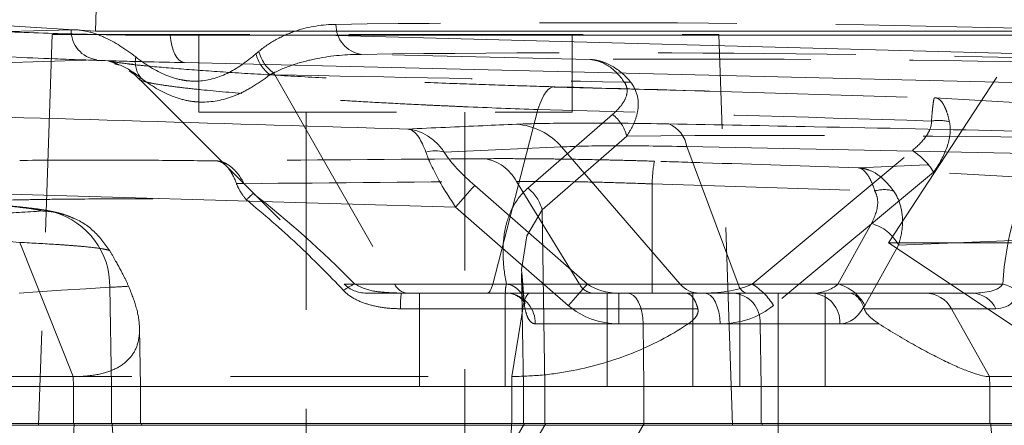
# Model space of a CAD drawing. Header units: millimetres. Extents: x 127 to 4201, y 49 to 2729.
# Tile 68 of 102: x 1306 to 1369, y 2030 to 2056. Entities that reach past the tile are written whole.
import ezdxf

# ---------------------------------------------------------------- set-up
doc = ezdxf.new("R2010")
doc.units = ezdxf.units.MM
doc.header["$LTSCALE"] = 10
doc.linetypes.add('HIDDEN', pattern=[1.905, 1.27, -0.635])

msp = doc.modelspace()

# ---------------------------------------------------------------- linework, layer by layer
at = {"color": 7, "linetype": 'HIDDEN', "lineweight": 0}
for p, q in [((1361.914, 2041.852), (1403.001, 2104.812)), ((1308.163, 2055.24), (1307.286, 2030.135)), ((1308.163, 2055.24), (1329.585, 2055.24)), ((1317.585, 2055.24), (1317.585, 2050.24)), ((1329.585, 2055.24), (1351.007, 2055.24)), ((1341.585, 2050.24), (1341.585, 2055.24)), ((1351.883, 2030.135), (1351.007, 2055.24)), ((1322.457, 2052.64), (1330.162, 2039.207)), ((1313.822, 2052.312), (1326.927, 2039.207)), ((1350.347, 2051.583), (1340.422, 2051.856)), ((1350.403, 2051.592), (1364.871, 2051.161)), ((1317.585, 2050.24), (1341.585, 2050.24)), ((1324.485, 2050.24), (1324.485, 2021.03)), ((1334.685, 2021.03), (1334.685, 2050.24)), ((1339.377, 2050.415), (1336.476, 2039.207)), ((1344.162, 2050.089), (1338.722, 2045.356)), ((1339.643, 2043.977), (1345.082, 2048.71)), ((1353.146, 2039.207), (1363.436, 2047.776)), ((1364.802, 2046.396), (1354.512, 2037.828)), ((1337.988, 2045.797), (1342.045, 2039.207)), ((1346.715, 2045.636), (1346.715, 2039.207)), ((1346.715, 2045.636), (1361.025, 2045.181)), ((1339.643, 2043.977), (1339.815, 2032.621)), ((1360.814, 2043.084), (1358.654, 2039.207)), ((1306.072, 2041.881), (1309.514, 2033.262)), ((1360.386, 2037.828), (1362.546, 2041.704)), ((1361.914, 2041.852), (1401.914, 2041.852)), ((1361.914, 2041.852), (1392.919, 2021.182)), ((1338.32, 2039.902), (1338.448, 2032.621)), ((1338.356, 2039.713), (1338.34, 2039.902)), ((1338.507, 2037.828), (1338.356, 2039.713)), ((1311.865, 2038.999), (1311.961, 2032.621)), ((1336.476, 2039.207), (1326.93, 2039.207)), ((1342.045, 2039.207), (1327.604, 2039.207)), ((1337.345, 2039.207), (1330.162, 2039.207)), ((1336.476, 2039.207), (1353.146, 2039.207)), ((1346.715, 2039.207), (1342.045, 2039.207)), ((1346.715, 2039.207), (1346.715, 2038.621)), ((1358.654, 2039.207), (1346.715, 2039.207)), ((1328.341, 2038.621), (1330.973, 2038.621)), ((1330.973, 2038.621), (1337.338, 2038.621)), ((1331.763, 2038.621), (1331.763, 2032.621)), ((1337.263, 2032.621), (1337.263, 2038.621)), ((1337.338, 2038.621), (1337.395, 2038.62)), ((1343.82, 2038.621), (1343.82, 2032.621)), ((1349.32, 2032.621), (1349.32, 2038.621)), ((1352.342, 2038.621), (1352.342, 2032.621)), ((1357.842, 2032.621), (1357.842, 2038.621)), ((1330.543, 2037.621), (1338.395, 2037.621)), ((1338.395, 2037.621), (1337.691, 2033.262)), ((1338.395, 2037.621), (1349.65, 2037.621)), ((1313.837, 2032.621), (1313.771, 2036.367)), ((1346.135, 2036.656), (1346.17, 2032.621)), ((1351.076, 2036.656), (1346.135, 2036.656)), ((1349.037, 2036.656), (1353.663, 2036.656)), ((1353.663, 2036.656), (1358.777, 2036.656)), ((1353.663, 2036.656), (1353.724, 2032.621)), ((1300.574, 2033.262), (1337.691, 2033.262)), ((1309.514, 2033.262), (1309.522, 2032.621)), ((1337.691, 2033.262), (1337.688, 2032.621)), ((1331.763, 2032.621), (1300.585, 2032.621)), ((1309.522, 2032.621), (1309.522, 2030.24)), ((1311.961, 2032.621), (1311.961, 2030.24)), ((1313.837, 2030.24), (1313.837, 2032.621)), ((1334.513, 2032.621), (1331.763, 2032.621)), ((1337.263, 2032.621), (1334.513, 2032.621)), ((1337.688, 2032.621), (1337.263, 2032.621)), ((1338.22, 2032.621), (1337.688, 2032.621)), ((1337.688, 2032.621), (1337.688, 2030.24)), ((1338.446, 2032.621), (1338.446, 2030.24)), ((1339.815, 2032.621), (1339.815, 2030.24)), ((1352.342, 2032.621), (1339.815, 2032.621)), ((1346.17, 2032.621), (1346.17, 2030.24)), ((1346.17, 2032.621), (1352.342, 2032.621)), ((1354.809, 2032.621), (1352.342, 2032.621)), ((1353.724, 2032.621), (1353.724, 2030.24)), ((1312.025, 2030.135), (1281.9, 2030.135)), ((1337.668, 2030.135), (1300.672, 2030.135)), ((1338.516, 2030.24), (1304.953, 1973.355)), ((1306.599, 1973.842), (1339.875, 2030.24)), ((1351.839, 2030.135), (1307.33, 2030.135)), ((1309.573, 2030.135), (1309.57, 2030.24)), ((1309.573, 2030.135), (1313.906, 2030.135)), ((1312.025, 2030.135), (1312.021, 2030.24)), ((1313.91, 2030.135), (1313.906, 2030.24)), ((1346.205, 2030.24), (1323.53, 1991.809)), ((1337.668, 2030.135), (1337.669, 2030.24)), ((1353.788, 2030.135), (1337.668, 2030.135)), ((1353.788, 2030.135), (1353.785, 2030.24)), ((1387.891, 2030.135), (1353.788, 2030.135))]:
    msp.add_line(p, q, dxfattribs=at)
at = {"color": 7, "linetype": 'Continuous', "lineweight": 15}
for p, q in [((1311.1, 2060.897), (1310.937, 2055.434)), ((1292.99, 2056.587), (1310.937, 2055.434)), ((1452.293, 2055.434), (1310.937, 2055.434)), ((1325.571, 2055.179), (1375.149, 2055.179)), ((1340.898, 2048.011), (1348.523, 2039.207)), ((1348.945, 2048.031), (1352.251, 2039.207)), ((1371.604, 2047.564), (1348.945, 2048.031)), ((1335.313, 2045.532), (1342.553, 2039.207)), ((1341.328, 2037.828), (1334.088, 2044.153)), ((1342.553, 2039.207), (1348.523, 2039.207)), ((1348.523, 2039.207), (1352.251, 2039.207)), ((1352.251, 2039.207), (1369.242, 2039.207)), ((1344.583, 2038.621), (1354.809, 2038.621)), ((1344.583, 2038.621), (1344.583, 2036.656)), ((1354.809, 2038.621), (1354.809, 2036.656)), ((1354.809, 2038.621), (1359.363, 2038.621)), ((1359.363, 2038.621), (1364.269, 2038.621)), ((1364.269, 2038.621), (1367.277, 2038.621)), ((1365.951, 2037.621), (1360.344, 2037.621)), ((1365.951, 2037.621), (1368.396, 2033.262)), ((1368.802, 2037.621), (1365.951, 2037.621)), ((1354.809, 2036.656), (1344.583, 2036.656)), ((1354.809, 2036.656), (1354.809, 2032.621)), ((1361.291, 2036.656), (1354.809, 2036.656)), ((1368.396, 2033.262), (1368.407, 2032.621)), ((1374.383, 2033.262), (1368.396, 2033.262)), ((1354.809, 2032.621), (1354.809, 2030.24)), ((1354.809, 2032.621), (1368.407, 2032.621)), ((1368.407, 2032.621), (1368.407, 2030.24)), ((1368.407, 2032.621), (1374.361, 2032.621)), ((1354.809, 2030.24), (1302.986, 2030.24)), ((1354.809, 2030.135), (1354.809, 2030.24)), ((1368.475, 2030.24), (1354.809, 2030.24)), ((1354.809, 2030.135), (1354.809, 2027.24)), ((1354.809, 2030.135), (1368.478, 2030.135)), ((1368.478, 2030.135), (1368.475, 2030.24)), ((1374.278, 2030.24), (1368.475, 2030.24))]:
    msp.add_line(p, q, dxfattribs=at)
at = {"color": 8, "linetype": 'Continuous', "lineweight": 15}
for p, q in [((1325.571, 2055.179), (1375.104, 2053.884)), ((1375.039, 2052.021), (1316.664, 2053.427)), ((1334.088, 2044.153), (1295.719, 2045.248)), ((1301.829, 2032.621), (1354.809, 2032.621)), ((1303.037, 2030.135), (1354.809, 2030.135)), ((1368.478, 2030.135), (1374.274, 2030.135))]:
    msp.add_line(p, q, dxfattribs=at)
at = {"color": 7, "linetype": 'Continuous', "lineweight": 15, "flags": 128}
msp.add_lwpolyline([(1316.664, 2053.427), (1316.492, 2053.475), (1316.328, 2053.582), (1316.176, 2053.746), (1316.041, 2053.96), (1315.927, 2054.219), (1315.838, 2054.514), (1315.777, 2054.837), (1315.745, 2055.178)], dxfattribs=at)
at = {"color": 7, "linetype": 'HIDDEN', "lineweight": 0, "flags": 128}
for points in [[(1340.482, 2051.872), (1340.335, 2051.869), (1340.187, 2051.812), (1340.04, 2051.702), (1339.896, 2051.539), (1339.756, 2051.327), (1339.622, 2051.067), (1339.495, 2050.762), (1339.377, 2050.415)], [(1364.871, 2051.161), (1373.524, 2050.644), (1392.145, 2049.53)], [(1397.527, 2044.439), (1381.337, 2045.408), (1364.802, 2046.396)], [(1338.34, 2039.902), (1338.322, 2040.125), (1338.668, 2042.304), (1339.643, 2043.977), (1339.643, 2043.977), (1339.643, 2043.977)], [(1336.476, 2039.207), (1336.438, 2039.075), (1336.398, 2038.958), (1336.354, 2038.857), (1336.308, 2038.773), (1336.26, 2038.707), (1336.211, 2038.66), (1336.161, 2038.631), (1336.11, 2038.621)], [(1338.879, 2038.621), (1338.806, 2038.604), (1338.734, 2038.553), (1338.665, 2038.469), (1338.599, 2038.353), (1338.538, 2038.208), (1338.483, 2038.035), (1338.435, 2037.839), (1338.395, 2037.621)], [(1345.135, 2038.621), (1345.328, 2038.584), (1345.514, 2038.472), (1345.685, 2038.291), (1345.836, 2038.048), (1345.961, 2037.75), (1346.054, 2037.411), (1346.113, 2037.041), (1346.135, 2036.656)], [(1350.076, 2038.621), (1350.269, 2038.584), (1350.455, 2038.472), (1350.626, 2038.291), (1350.777, 2038.048), (1350.902, 2037.75), (1350.995, 2037.411), (1351.054, 2037.041), (1351.076, 2036.656)], [(1337.668, 2030.135), (1337.647, 2029.565), (1337.596, 2029.02), (1337.516, 2028.519), (1337.412, 2028.082), (1337.286, 2027.724), (1337.144, 2027.458), (1336.99, 2027.295), (1336.83, 2027.24)]]:
    msp.add_lwpolyline(points, dxfattribs=at)
at = {"color": 7, "linetype": 'HIDDEN', "lineweight": 0}
for centre, radius, start, end in [((1328.292, 2055.834), 1.895, 178.51854, 262.53425), ((1311.273, 2055.495), 1.902, 178.75638, 262.61453), ((1323.593, 2054.582), 2.412, 194.2018, 233.38034), ((1323.782, 2054.724), 2.409, 193.77766, 234.67359), ((1315.107, 2053.459), 1.607, 168.227, 219.22245), ((1318.506, 2050.471), 4.507, 28.7616, 30.49338), ((1345.117, 2050.883), 1.292, 80.00716, 98.52722), ((1342.729, 2048.136), 2.423, 13.70876, 53.73363), ((1365.126, 2047.044), 2.672, 74.93071, 99.96678), ((1361.157, 2044.153), 4.28, 31.61185, 57.82709), ((1335.514, 2044.493), 2.796, 27.79498, 80.96552), ((1355.364, 2045.49), 8.65, 169.31875, 179.03492), ((1320.241, 2043.438), 2.228, 83.51656, 96.14188), ((1324.183, 2041.322), 4.831, 130.02804, 137.1577), ((1337.289, 2043.403), 2.423, 13.70876, 53.73363), ((1361.62, 2043.272), 1.999, 71.84774, 107.30378), ((1306.92, 2039.065), 4.945, 359.23557, 73.97987), ((1360.127, 2040.444), 2.728, 27.52314, 75.40441), ((1328.761, 2036.339), 3.093, 111.97787, 127.49427), ((1328.341, 2040.621), 2, 225, 270), ((1331.074, 2039.616), 1, 204.13405, 264.19534), ((1337.18, 2037.889), 1.328, 357.36357, 82.89396), ((1343.003, 2039.691), 1.073, 206.79402, 265.34092), ((1350.867, 2035.584), 4.28, 31.61211, 57.82684), ((1357.967, 2036.567), 2.728, 27.52428, 75.40327), ((1336.799, 2037.793), 6.258, 172.39852, 181.57599), ((1337.249, 2036.679), 1.957, 359.32186, 76.97632), ((1351.791, 2036.751), 1.875, 357.08843, 85.68913), ((1356.904, 2036.751), 1.875, 357.08911, 85.68845), ((1312.186, 2029.817), 2.632, 173.04713, 258.18854), ((1314.828, 2030.037), 2.805, 177.99178, 265.7795)]:
    msp.add_arc(centre, radius, start, end, dxfattribs=at)
at = {"color": 7, "linetype": 'Continuous', "lineweight": 15}
for centre, radius, start, end in [((1337.708, 2045.277), 4.201, 40.59161, 86.035), ((1347.051, 2047.717), 1.92, 9.41271, 67.34599), ((1332.753, 2045.835), 1.934, 71.89344, 107.45768), ((1396.374, 1990.08), 82.483, 137.75592, 139.03727), ((1403.672, 1983.704), 82.559, 137.75686, 139.03702), ((1349.772, 2040.247), 1.626, 219.75623, 269.12125), ((1352.979, 2039.333), 0.739, 189.81866, 254.4316), ((1368.742, 2036.961), 2.301, 52.75305, 77.43702), ((1364.258, 2036.688), 1.934, 28.86784, 89.67361), ((1367.229, 2036.884), 1.738, 25.09581, 88.41639), ((1371.432, 2030.194), 2.954, 181.13787, 269.19072)]:
    msp.add_arc(centre, radius, start, end, dxfattribs=at)
for centre, major_axis, ratio, start_param, end_param in [((1391.413, 2025.992), (-16.726, 24.304), 0.601881, 0.256143, 0.651785), ((1344.623, 2040.621), (2.887, 0.054), 0.692561, 3.900153, 4.685551), ((1344.623, 2040.656), (4.617, 0.139), 0.865762, 3.892127, 4.677525)]:
    msp.add_ellipse(centre, major_axis=major_axis, ratio=ratio, start_param=start_param, end_param=end_param, dxfattribs=at)
at = {"color": 7, "linetype": 'HIDDEN', "lineweight": 0}
for centre, major_axis, ratio, start_param, end_param in [((1321.105, 2025.992), (-20.952, 24.768), 0.42307, 4.89503, 5.177349), ((1349.981, 2040.621), (4.382, -0.055), 0.456208, 4.739877, 5.525275), ((1356.964, 2040.621), (2.299, -0.273), 0.861883, 4.849194, 5.634592), ((1350.981, 2040.656), (4.896, -0.233), 0.815571, 4.770597, 5.555995), ((1358.696, 2040.656), (-0.121, 3.999), 0.576999, 3.124155, 3.909553)]:
    msp.add_ellipse(centre, major_axis=major_axis, ratio=ratio, start_param=start_param, end_param=end_param, dxfattribs=at)
for points, knots in [([(1493.29, 2154.304), (1493.433, 2153.811), (1493.722, 2152.822), (1494.436, 2150.561), (1495.433, 2147.347), (1496.561, 2143.342), (1497.663, 2139.262), (1498.805, 2135.131), (1499.893, 2131.197), (1500.919, 2127.477), (1501.845, 2124.108), (1502.665, 2121.062), (1503.391, 2118.28), (1504.122, 2115.355), (1504.841, 2112.261), (1505.435, 2109.38), (1505.878, 2106.867), (1506.189, 2104.749), (1506.397, 2102.754), (1506.492, 2100.928), (1506.499, 2099.536), (1506.45, 2098.148), (1506.338, 2096.403), (1506.15, 2094.207), (1505.853, 2091.394), (1505.486, 2088.414), (1505.11, 2085.697), (1504.808, 2083.646), (1504.469, 2081.441), (1503.999, 2078.546), (1503.254, 2074.317), (1502.243, 2069.1), (1500.913, 2062.862), (1499.233, 2055.671), (1497.243, 2047.826), (1494.65, 2038.288), (1491.452, 2027.29), (1487.629, 2014.842), (1483.654, 2002.313), (1479.606, 1989.731), (1475.569, 1977.133), (1471.682, 1964.736), (1468.055, 1952.709), (1464.809, 1941.31), (1461.965, 1930.609), (1459.764, 1921.927), (1458.086, 1915.144), (1456.903, 1910.312), (1455.921, 1906.278), (1455.193, 1903.286), (1454.598, 1900.843), (1453.987, 1898.339), (1453.195, 1895.099), (1452.189, 1891.016), (1450.961, 1886.099), (1449.499, 1880.361), (1447.733, 1873.645), (1445.736, 1866.393), (1443.605, 1859.086), (1441.521, 1852.361), (1439.514, 1846.253), (1437.568, 1840.656), (1435.709, 1835.583), (1433.967, 1831.053), (1432.402, 1827.153), (1430.944, 1823.643), (1429.377, 1819.988), (1427.546, 1815.868), (1425.383, 1811.186), (1422.874, 1805.974), (1419.957, 1800.173), (1416.692, 1793.967), (1413.313, 1787.832), (1410.126, 1782.275), (1407.356, 1777.604), (1405.019, 1773.766), (1402.897, 1770.355), (1400.748, 1766.967), (1398.36, 1763.281), (1395.313, 1758.684), (1391.478, 1753.066), (1386.714, 1746.341), (1381.295, 1738.992), (1375.203, 1731.08), (1368.639, 1722.94), (1361.888, 1714.95), (1355.236, 1707.415), (1349.504, 1701.184), (1344.702, 1696.127), (1340.817, 1692.13), (1337.044, 1688.334), (1333.535, 1684.877), (1330.381, 1681.826), (1327.809, 1679.378), (1325.853, 1677.541), (1324.27, 1676.065), (1322.565, 1674.488), (1320.323, 1672.435), (1317.466, 1669.854), (1314.153, 1666.908), (1310.406, 1663.636), (1306.249, 1660.076), (1301.547, 1656.132), (1296.275, 1651.813), (1290.516, 1647.209), (1282.255, 1640.786), (1274.74, 1635.095), (1269.196, 1631.154), (1268.007, 1630.309)], [0, 0, 0, 0, 0.002862, 0.005748, 0.011946, 0.019196, 0.027135, 0.034719, 0.041931, 0.048769, 0.055211, 0.060099, 0.064782, 0.069609, 0.075076, 0.080579, 0.084165, 0.08766, 0.091572, 0.094539, 0.097497, 0.100185, 0.102554, 0.106224, 0.111011, 0.116625, 0.12128, 0.124712, 0.126954, 0.132609, 0.140011, 0.149171, 0.160106, 0.172832, 0.18695, 0.201236, 0.222718, 0.244353, 0.266102, 0.287918, 0.309744, 0.331446, 0.352057, 0.37177, 0.390028, 0.406878, 0.416162, 0.424666, 0.431537, 0.43674, 0.439927, 0.443978, 0.449472, 0.456399, 0.464746, 0.474498, 0.485641, 0.499037, 0.511635, 0.523217, 0.533803, 0.543415, 0.552564, 0.560651, 0.56769, 0.573718, 0.580189, 0.587941, 0.596447, 0.606131, 0.617013, 0.629113, 0.641489, 0.65246, 0.661701, 0.66918, 0.675371, 0.682065, 0.689427, 0.69748, 0.709778, 0.723522, 0.738734, 0.75544, 0.773428, 0.790957, 0.807668, 0.823551, 0.833105, 0.842327, 0.851212, 0.859627, 0.866708, 0.872922, 0.877188, 0.879975, 0.883608, 0.888655, 0.894986, 0.902619, 0.910552, 0.91956, 0.929666, 0.940894, 0.953273, 0.966164, 0.992744, 1, 1, 1, 1]), ([(1179.117, 1459.466), (1187.831, 1463.864), (1205.115, 1472.587), (1230.637, 1486.046), (1255.52, 1499.682), (1279.685, 1513.548), (1301.443, 1526.681), (1320.868, 1539.012), (1338.07, 1550.465), (1354.673, 1562.106), (1370.643, 1573.946), (1385.947, 1585.995), (1400.548, 1598.264), (1414.413, 1610.766), (1427.506, 1623.51), (1439.793, 1636.507), (1451.167, 1649.689), (1461.614, 1663.061), (1471.12, 1676.631), (1479.883, 1690.477), (1488.622, 1705.586), (1497.364, 1722.028), (1506.234, 1739.862), (1515.004, 1758.195), (1523.933, 1777.056), (1533.289, 1796.473), (1543.3, 1816.478), (1552.454, 1833.54), (1560.017, 1847.648), (1565.668, 1858.571), (1571.038, 1869.638), (1575.956, 1880.846), (1580.255, 1892.192), (1583.523, 1902.876), (1585.799, 1912.84), (1587.205, 1922.032), (1587.849, 1931.301), (1587.65, 1940.647), (1586.505, 1950.061), (1584.318, 1960.221), (1580.982, 1971.124), (1576.448, 1982.73), (1571.102, 1994.341), (1565.117, 2005.938), (1558.663, 2017.505), (1551.912, 2029.023), (1544.185, 2041.887), (1535.688, 2056.013), (1526.833, 2071.37), (1518.932, 2086.536), (1511.555, 2102.37), (1504.823, 2118.872), (1499.438, 2133.83), (1496.707, 2142.969), (1495.687, 2146.384)], [0, 0, 0, 0, 0.03005, 0.059601, 0.088617, 0.117066, 0.144932, 0.166414, 0.187538, 0.208315, 0.228764, 0.248913, 0.268799, 0.28847, 0.307984, 0.32741, 0.346829, 0.365983, 0.385319, 0.404958, 0.424998, 0.449657, 0.475072, 0.501292, 0.528348, 0.556264, 0.58507, 0.614769, 0.630238, 0.645727, 0.661141, 0.676396, 0.691421, 0.706167, 0.717546, 0.728747, 0.739796, 0.750739, 0.761645, 0.772593, 0.78609, 0.799794, 0.813716, 0.827831, 0.84209, 0.856424, 0.870752, 0.890288, 0.909436, 0.928041, 0.946143, 0.967161, 0.987728, 1, 1, 1, 1]), ([(1326.398, 2055.883), (1325.54, 2055.872), (1324.695, 2055.742), (1323.453, 2055.337), (1323.043, 2055.166), (1322.234, 2054.735), (1321.834, 2054.476), (1321.443, 2054.15)], [0, 0, 0, 0, 0.5, 0.5, 0.75, 0.75, 1, 1, 1, 1]), ([(1390.255, 2055.015), (1379.605, 2055.429), (1368.958, 2055.723), (1347.672, 2056.021), (1337.033, 2056.025), (1326.398, 2055.883)], [0, 0, 0, 0, 0.5, 0.5, 1, 1, 1, 1]), ([(1313.533, 2053.787), (1312.86, 2054.31), (1312.18, 2054.752), (1311.141, 2055.218), (1310.791, 2055.341), (1310.085, 2055.504), (1309.727, 2055.546), (1309.372, 2055.536)], [0, 0, 0, 0, 0.5, 0.5, 0.75, 0.75, 1, 1, 1, 1]), ([(1321.254, 2053.991), (1320.654, 2053.473), (1320.033, 2053.04), (1318.766, 2052.433), (1318.118, 2052.257), (1317.287, 2052.231), (1317.119, 2052.235), (1316.784, 2052.264), (1316.617, 2052.288), (1316.119, 2052.387), (1315.79, 2052.489), (1314.811, 2052.894), (1314.168, 2053.293), (1313.533, 2053.787)], [0, 0, 0, 0, 0.25, 0.25, 0.5, 0.5, 0.5625, 0.5625, 0.625, 0.625, 0.75, 0.75, 1, 1, 1, 1]), ([(1322.389, 2052.758), (1322.843, 2052.991), (1323.304, 2053.174), (1324.236, 2053.476), (1324.708, 2053.595), (1326.13, 2053.872), (1327.085, 2053.955), (1328.046, 2053.956)], [0, 0, 0, 0, 0.25, 0.25, 0.5, 0.5, 1, 1, 1, 1]), ([(1328.046, 2053.956), (1338.675, 2054.098), (1349.31, 2054.094), (1370.59, 2053.795), (1381.235, 2053.501), (1391.883, 2053.088)], [0, 0, 0, 0, 0.5, 0.5, 1, 1, 1, 1]), ([(1247.355, 2050.529), (1248.02, 2050.572), (1251.344, 2050.789), (1265.307, 2051.665), (1285.86, 2052.795), (1303.771, 2053.374), (1311.029, 2053.608)], [0, 0, 0, 0, 0.031347, 0.156733, 0.658284, 1, 1, 1, 1]), ([(1313.4, 2053.309), (1313.113, 2053.341), (1312.545, 2053.404), (1312.012, 2053.483), (1311.87, 2053.51), (1311.807, 2053.522)], [0, 0, 0, 0, 0.360906, 0.714739, 1, 1, 1, 1]), ([(1311.815, 2053.519), (1311.812, 2053.52), (1311.806, 2053.52), (1311.928, 2053.496), (1312.138, 2053.412), (1312.207, 2053.385)], [0, 0, 0, 0, 0.332987, 0.781448, 1, 1, 1, 1]), ([(1312.162, 2053.348), (1312.261, 2053.329), (1312.812, 2053.222), (1313.389, 2052.794), (1313.861, 2052.443)], [0, 0, 0, 0, 0.180244, 1, 1, 1, 1]), ([(1312.207, 2053.385), (1312.249, 2053.373), (1312.305, 2053.355), (1312.411, 2053.3), (1312.44, 2053.285)], [0, 0, 0, 0, 0.730849, 1, 1, 1, 1]), ([(1313.09, 2053.331), (1313.4, 2053.296), (1314.288, 2053.195), (1316.395, 2053.019), (1319.261, 2052.812), (1322.575, 2052.609), (1326.186, 2052.416), (1330.016, 2052.239), (1333.739, 2052.089), (1337.265, 2051.965), (1339.41, 2051.903), (1340.482, 2051.872)], [0, 0, 0, 0, 0.065448, 0.187575, 0.309703, 0.431388, 0.553074, 0.674294, 0.795511, 0.897756, 1, 1, 1, 1]), ([(1345.342, 2052.156), (1344.993, 2052.598), (1344.592, 2052.947), (1343.917, 2053.326), (1343.686, 2053.425), (1343.332, 2053.532), (1343.213, 2053.561), (1342.972, 2053.605), (1342.848, 2053.62), (1342.727, 2053.628)], [0, 0, 0, 0, 0.5, 0.5, 0.75, 0.75, 0.875, 0.875, 1, 1, 1, 1]), ([(1344.926, 2052.161), (1344.635, 2052.603), (1344.298, 2052.95), (1343.73, 2053.329), (1343.536, 2053.427), (1343.238, 2053.533), (1343.137, 2053.562), (1342.934, 2053.605), (1342.829, 2053.621), (1342.727, 2053.628)], [0, 0, 0, 0, 0.5, 0.5, 0.75, 0.75, 0.875, 0.875, 1, 1, 1, 1]), ([(1313.099, 2052.898), (1313.223, 2052.82), (1313.469, 2052.665), (1313.695, 2052.418), (1313.806, 2052.297)], [0, 0, 0, 0, 0.506476, 1, 1, 1, 1]), ([(1313.861, 2052.443), (1314.516, 2051.942), (1315.182, 2051.543), (1316.206, 2051.141), (1316.551, 2051.04), (1317.077, 2050.943), (1317.253, 2050.919), (1317.609, 2050.891), (1317.788, 2050.887), (1318.678, 2050.911), (1319.384, 2051.083), (1320.433, 2051.536), (1320.781, 2051.719), (1321.473, 2052.143), (1321.816, 2052.383), (1322.154, 2052.646)], [0, 0, 0, 0, 0.25, 0.25, 0.375, 0.375, 0.4375, 0.4375, 0.5, 0.5, 0.75, 0.75, 0.875, 0.875, 1, 1, 1, 1]), ([(1339.377, 2050.415), (1337.813, 2050.466), (1336.22, 2050.526), (1334.191, 2050.613), (1333.782, 2050.631), (1332.969, 2050.668), (1332.565, 2050.687), (1331.357, 2050.744), (1330.56, 2050.784), (1328.981, 2050.868), (1328.2, 2050.911), (1326.652, 2051.002), (1325.9, 2051.048), (1324.445, 2051.142), (1323.74, 2051.19), (1322.718, 2051.262), (1322.383, 2051.287), (1321.725, 2051.336), (1321.401, 2051.361), (1319.829, 2051.486), (1318.718, 2051.585), (1317.265, 2051.733), (1316.815, 2051.783), (1316.01, 2051.879), (1315.653, 2051.926), (1315.029, 2052.017), (1314.761, 2052.062), (1314.428, 2052.127), (1314.329, 2052.148), (1314.154, 2052.19), (1314.08, 2052.211), (1313.769, 2052.31), (1313.715, 2052.381), (1313.861, 2052.443)], [0, 0, 0, 0, 0.125, 0.125, 0.15625, 0.15625, 0.1875, 0.1875, 0.25, 0.25, 0.3125, 0.3125, 0.375, 0.375, 0.4375, 0.4375, 0.46875, 0.46875, 0.5, 0.5, 0.625, 0.625, 0.6875, 0.6875, 0.75, 0.75, 0.8125, 0.8125, 0.84375, 0.84375, 0.875, 0.875, 1, 1, 1, 1]), ([(1344.926, 2052.161), (1345.012, 2052.045), (1345.062, 2051.927), (1345.113, 2051.704), (1345.114, 2051.597), (1345.08, 2051.299), (1345.006, 2051.122), (1344.819, 2050.792), (1344.704, 2050.64), (1344.45, 2050.354), (1344.31, 2050.219), (1344.162, 2050.089)], [0, 0, 0, 0, 0.125, 0.125, 0.25, 0.25, 0.5, 0.5, 0.75, 0.75, 1, 1, 1, 1]), ([(1345.082, 2048.71), (1345.249, 2048.954), (1345.396, 2049.206), (1345.636, 2049.735), (1345.73, 2050.011), (1345.833, 2050.598), (1345.842, 2050.9), (1345.717, 2051.532), (1345.578, 2051.856), (1345.342, 2052.156)], [0, 0, 0, 0, 0.25, 0.25, 0.5, 0.5, 0.75, 0.75, 1, 1, 1, 1]), ([(1340.482, 2051.872), (1343.677, 2051.785), (1346.985, 2051.694), (1350.29, 2051.596), (1350.403, 2051.592)], [0, 0, 0, 0, 0.965737, 1, 1, 1, 1]), ([(1364.664, 2049.675), (1364.684, 2049.926), (1364.703, 2050.145), (1364.731, 2050.43), (1364.741, 2050.517), (1364.759, 2050.678), (1364.768, 2050.75), (1364.795, 2050.94), (1364.811, 2051.033), (1364.835, 2051.12), (1364.843, 2051.141), (1364.853, 2051.158), (1364.857, 2051.162), (1364.864, 2051.165), (1364.867, 2051.164), (1364.871, 2051.161)], [0, 0, 0, 0, 0.25, 0.25, 0.375, 0.375, 0.5, 0.5, 0.75, 0.75, 0.875, 0.875, 0.9375, 0.9375, 1, 1, 1, 1]), ([(1365.821, 2049.624), (1365.766, 2049.877), (1365.704, 2050.1), (1365.6, 2050.391), (1365.563, 2050.481), (1365.487, 2050.645), (1365.447, 2050.72), (1365.325, 2050.917), (1365.24, 2051.013), (1365.105, 2051.108), (1365.059, 2051.131), (1364.989, 2051.152), (1364.965, 2051.157), (1364.918, 2051.162), (1364.894, 2051.163), (1364.871, 2051.161)], [0, 0, 0, 0, 0.25, 0.25, 0.375, 0.375, 0.5, 0.5, 0.75, 0.75, 0.875, 0.875, 0.9375, 0.9375, 1, 1, 1, 1]), ([(1363.436, 2047.776), (1363.772, 2048.055), (1364.07, 2048.35), (1364.415, 2048.833), (1364.511, 2048.999), (1364.642, 2049.338), (1364.677, 2049.509), (1364.664, 2049.675)], [0, 0, 0, 0, 0.5, 0.5, 0.75, 0.75, 1, 1, 1, 1]), ([(1365.821, 2049.624), (1365.874, 2049.378), (1365.885, 2049.117), (1365.83, 2048.576), (1365.766, 2048.301), (1365.48, 2047.465), (1365.18, 2046.924), (1364.802, 2046.396)], [0, 0, 0, 0, 0.25, 0.25, 0.5, 0.5, 1, 1, 1, 1]), ([(1318.77, 2047.112), (1317.421, 2047.128), (1314, 2047.167), (1308.829, 2047.174), (1303.614, 2047.119), (1300.245, 2047.05), (1298.909, 2046.986), (1298.791, 2046.981)], [0, 0, 0, 0, 0.173538, 0.440061, 0.706585, 0.97402, 1, 1, 1, 1]), ([(1320.003, 2045.653), (1319.842, 2046.091), (1319.656, 2046.436), (1319.337, 2046.813), (1319.228, 2046.91), (1319.06, 2047.016), (1319.003, 2047.045), (1318.887, 2047.089), (1318.828, 2047.104), (1318.77, 2047.112)], [0, 0, 0, 0, 0.5, 0.5, 0.75, 0.75, 0.875, 0.875, 1, 1, 1, 1]), ([(1320.493, 2045.651), (1320.263, 2046.09), (1319.999, 2046.435), (1319.554, 2046.812), (1319.402, 2046.91), (1319.169, 2047.016), (1319.09, 2047.045), (1318.931, 2047.089), (1318.85, 2047.104), (1318.77, 2047.112)], [0, 0, 0, 0, 0.5, 0.5, 0.75, 0.75, 0.875, 0.875, 1, 1, 1, 1]), ([(1346.864, 2047.093), (1346.372, 2047.109), (1345.878, 2047.123), (1344.9, 2047.15), (1344.416, 2047.162), (1342.973, 2047.195), (1342.026, 2047.213), (1340.629, 2047.234), (1340.167, 2047.24), (1339.268, 2047.249), (1338.829, 2047.253), (1337.543, 2047.259), (1336.727, 2047.259), (1335.953, 2047.255)], [0, 0, 0, 0, 0.125, 0.125, 0.25, 0.25, 0.5, 0.5, 0.625, 0.625, 0.75, 0.75, 1, 1, 1, 1]), ([(1359.962, 2046.678), (1356.633, 2046.786), (1353.303, 2046.892), (1349.973, 2046.996), (1348.936, 2047.029), (1347.9, 2047.061), (1346.864, 2047.093)], [0, 0, 0, 0, 0.01, 0.01, 0.01, 0.01311162, 0.01311162, 0.01311162, 0.01311162]), ([(1361.025, 2045.181), (1360.956, 2045.408), (1360.881, 2045.609), (1360.719, 2045.963), (1360.633, 2046.117), (1360.451, 2046.371), (1360.357, 2046.472), (1360.211, 2046.581), (1360.162, 2046.61), (1360.063, 2046.655), (1360.012, 2046.67), (1359.962, 2046.678)], [0, 0, 0, 0, 0.25, 0.25, 0.5, 0.5, 0.75, 0.75, 0.875, 0.875, 1, 1, 1, 1]), ([(1359.962, 2046.678), (1359.966, 2046.678), (1359.976, 2046.677), (1359.995, 2046.675), (1360.03, 2046.672), (1360.094, 2046.664), (1360.192, 2046.649), (1360.384, 2046.61), (1360.774, 2046.489), (1361.468, 2046.124), (1361.95, 2045.532), (1362.243, 2045.172)], [0, 0, 0, 0, 0.003777, 0.011808, 0.023079, 0.045113, 0.088237, 0.14, 0.276047, 0.56036, 1, 1, 1, 1]), ([(1337.988, 2045.797), (1339.171, 2045.797), (1340.978, 2045.797), (1343.812, 2045.734), (1345.526, 2045.681), (1346.501, 2045.644), (1346.715, 2045.636)], [0, 0, 0, 0, 0.44946, 0.686853, 0.931293, 1, 1, 1, 1]), ([(1320.003, 2045.653), (1320.064, 2045.487), (1320.154, 2045.312), (1320.373, 2044.958), (1320.501, 2044.782), (1320.641, 2044.606)], [0, 0, 0, 0, 0.5, 0.5, 1, 1, 1, 1]), ([(1338.722, 2045.356), (1338.31, 2044.998), (1337.993, 2044.581), (1337.631, 2043.886), (1337.529, 2043.641), (1337.363, 2043.139), (1337.298, 2042.882), (1337.152, 2042.091), (1337.118, 2041.541), (1337.156, 2040.401), (1337.227, 2039.813), (1337.345, 2039.207)], [0, 0, 0, 0, 0.25, 0.25, 0.375, 0.375, 0.5, 0.5, 0.75, 0.75, 1, 1, 1, 1]), ([(1361.025, 2045.181), (1361.057, 2045.117), (1361.182, 2044.86), (1361.277, 2044.134), (1361.003, 2043.511), (1360.814, 2043.084)], [0, 0, 0, 0, 0.095538, 0.380241, 1, 1, 1, 1]), ([(1362.546, 2041.704), (1362.624, 2041.982), (1362.822, 2042.695), (1362.824, 2043.778), (1362.563, 2044.657), (1362.309, 2045.066), (1362.243, 2045.172)], [0, 0, 0, 0, 0.233076, 0.597764, 0.895248, 1, 1, 1, 1]), ([(1306.072, 2041.881), (1304.909, 2041.965), (1303.831, 2042.051), (1301.837, 2042.225), (1300.921, 2042.314), (1299.669, 2042.449), (1299.272, 2042.495), (1298.522, 2042.586), (1298.172, 2042.632), (1297.197, 2042.769), (1296.645, 2042.86), (1295.736, 2043.041), (1295.379, 2043.131), (1294.867, 2043.31), (1294.719, 2043.397), (1294.628, 2043.565), (1294.686, 2043.647), (1294.929, 2043.766), (1295.037, 2043.805), (1295.306, 2043.881), (1295.465, 2043.918), (1296.019, 2044.026), (1296.487, 2044.093), (1297.618, 2044.219), (1298.281, 2044.277), (1299.811, 2044.384), (1300.66, 2044.431), (1302.52, 2044.514), (1303.53, 2044.549), (1305.169, 2044.593), (1305.735, 2044.606), (1306.911, 2044.629), (1307.513, 2044.638), (1309.362, 2044.662), (1310.65, 2044.671), (1313.334, 2044.676), (1314.73, 2044.672), (1317.635, 2044.649), (1319.122, 2044.631), (1320.641, 2044.606)], [0, 0, 0, 0, 0.0625, 0.0625, 0.125, 0.125, 0.15625, 0.15625, 0.1875, 0.1875, 0.25, 0.25, 0.3125, 0.3125, 0.375, 0.375, 0.4375, 0.4375, 0.46875, 0.46875, 0.5, 0.5, 0.5625, 0.5625, 0.625, 0.625, 0.6875, 0.6875, 0.75, 0.75, 0.78125, 0.78125, 0.8125, 0.8125, 0.875, 0.875, 0.9375, 0.9375, 1, 1, 1, 1]), ([(1320.641, 2044.606), (1321.778, 2043.687), (1322.859, 2042.74), (1324.932, 2040.799), (1325.925, 2039.806), (1326.879, 2038.793)], [0, 0, 0, 0, 0.5, 0.5, 1, 1, 1, 1]), ([(1307.51, 2043.897), (1306.527, 2043.835), (1298.887, 2043.357), (1291.248, 2042.84), (1284.591, 2042.39)], [0, 0, 0, 0, 0.128678, 1, 1, 1, 1]), ([(1303.18, 2044.374), (1303.761, 2044.337), (1304.289, 2044.298), (1305.242, 2044.22), (1305.668, 2044.18), (1306.41, 2044.098), (1306.717, 2044.057), (1307.208, 2043.977), (1307.391, 2043.937), (1307.51, 2043.897)], [0, 0, 0, 0, 0.25, 0.25, 0.5, 0.5, 0.75, 0.75, 1, 1, 1, 1]), ([(1309.615, 2043.395), (1309.438, 2043.472), (1309.053, 2043.639), (1308.54, 2043.783), (1307.983, 2043.909), (1307.259, 2044.026), (1306.251, 2044.146), (1304.947, 2044.265), (1303.906, 2044.335), (1303.39, 2044.37)], [0, 0, 0, 0, 0.068131, 0.14785, 0.246304, 0.39429, 0.604898, 0.804194, 1, 1, 1, 1]), ([(1311.859, 2041.347), (1311.525, 2041.808), (1310.858, 2042.73), (1309.535, 2043.516), (1308.639, 2043.732), (1308.285, 2043.818)], [0, 0, 0, 0, 0.377115, 0.753843, 1, 1, 1, 1]), ([(1311.859, 2041.347), (1311.823, 2041.369), (1311.759, 2041.391), (1311.575, 2041.435), (1311.457, 2041.458), (1311.025, 2041.525), (1310.634, 2041.571), (1309.891, 2041.639), (1309.616, 2041.662), (1309.024, 2041.708), (1308.706, 2041.73), (1307.688, 2041.796), (1306.924, 2041.839), (1306.072, 2041.881)], [0, 0, 0, 0, 0.125, 0.125, 0.25, 0.25, 0.5, 0.5, 0.625, 0.625, 0.75, 0.75, 1, 1, 1, 1]), ([(1313.071, 2039.067), (1312.963, 2039.3), (1312.746, 2039.767), (1312.307, 2040.568), (1311.987, 2041.123), (1311.859, 2041.347)], [0, 0, 0, 0, 0.371783, 0.746581, 1, 1, 1, 1]), ([(1338.509, 2038.166), (1338.43, 2038.577), (1338.323, 2039.128), (1338.339, 2039.591), (1338.343, 2039.71)], [0, 0, 0, 0, 0.743937, 1, 1, 1, 1]), ([(1313.071, 2039.067), (1313.234, 2038.658), (1313.592, 2037.758), (1313.823, 2036.5), (1313.724, 2035.393), (1313.277, 2034.517), (1312.544, 2033.878), (1311.474, 2033.442), (1310.405, 2033.276), (1309.694, 2033.264), (1309.514, 2033.262)], [0, 0, 0, 0, 0.126324, 0.2776, 0.432841, 0.561306, 0.693304, 0.821898, 0.955088, 1, 1, 1, 1]), ([(1326.879, 2038.793), (1327.096, 2038.561), (1327.36, 2038.378), (1327.943, 2038.075), (1328.252, 2037.961), (1328.886, 2037.784), (1329.215, 2037.721), (1329.876, 2037.64), (1330.208, 2037.621), (1330.543, 2037.621)], [0, 0, 0, 0, 0.25, 0.25, 0.5, 0.5, 0.75, 0.75, 1, 1, 1, 1]), ([(1330.595, 2038.621), (1330.205, 2038.634), (1329.413, 2038.661), (1328.376, 2038.804), (1327.804, 2039.103), (1327.604, 2039.207)], [0, 0, 0, 0, 0.387273, 0.78597, 1, 1, 1, 1]), ([(1337.345, 2039.207), (1337.31, 2039.022), (1337.285, 2038.88), (1337.278, 2038.729), (1337.281, 2038.689), (1337.3, 2038.636), (1337.315, 2038.621), (1337.338, 2038.621)], [0, 0, 0, 0, 0.5, 0.5, 0.75, 0.75, 1, 1, 1, 1]), ([(1337.338, 2038.621), (1337.702, 2038.621), (1338.153, 2038.621), (1338.942, 2038.621), (1339.224, 2038.621), (1339.826, 2038.621), (1340.147, 2038.621), (1341.155, 2038.621), (1341.881, 2038.621), (1343.433, 2038.621), (1344.258, 2038.621), (1345.135, 2038.621)], [0, 0, 0, 0, 0.25, 0.25, 0.375, 0.375, 0.5, 0.5, 0.75, 0.75, 1, 1, 1, 1]), ([(1337.37, 2038.607), (1337.402, 2038.611), (1337.638, 2038.639), (1338.108, 2038.455), (1338.473, 2038.104), (1338.527, 2038.001), (1338.548, 2037.961)], [0, 0, 0, 0, 0.058607, 0.443019, 0.779195, 1, 1, 1, 1]), ([(1338.547, 2037.966), (1338.548, 2037.965), (1338.55, 2037.964), (1338.516, 2038.051), (1338.498, 2038.17), (1338.497, 2038.176)], [0, 0, 0, 0, 0.333233, 0.965284, 1, 1, 1, 1]), ([(1349.65, 2037.621), (1349.61, 2037.775), (1349.563, 2037.914), (1349.452, 2038.161), (1349.388, 2038.269), (1349.253, 2038.442), (1349.179, 2038.51), (1349.067, 2038.576), (1349.029, 2038.593), (1348.951, 2038.615), (1348.912, 2038.621), (1348.873, 2038.621)], [0, 0, 0, 0, 0.25, 0.25, 0.5, 0.5, 0.75, 0.75, 0.875, 0.875, 1, 1, 1, 1]), ([(1339.205, 2036.656), (1339.117, 2036.656), (1339.037, 2036.684), (1338.891, 2036.791), (1338.824, 2036.872), (1338.708, 2037.077), (1338.659, 2037.2), (1338.574, 2037.486), (1338.537, 2037.649), (1338.507, 2037.828)], [0, 0, 0, 0, 0.25, 0.25, 0.5, 0.5, 0.75, 0.75, 1, 1, 1, 1]), ([(1349.65, 2037.621), (1349.677, 2037.517), (1349.668, 2037.414), (1349.606, 2037.226), (1349.555, 2037.14), (1349.372, 2036.904), (1349.211, 2036.773), (1349.037, 2036.656)], [0, 0, 0, 0, 0.25, 0.25, 0.5, 0.5, 1, 1, 1, 1]), ([(1337.691, 2033.262), (1338.342, 2033.281), (1339.644, 2033.321), (1342.302, 2033.726), (1345.599, 2034.696), (1347.93, 2035.916), (1349.001, 2036.632), (1349.037, 2036.656)], [0, 0, 0, 0, 0.161714, 0.323465, 0.646903, 0.988066, 1, 1, 1, 1]), ([(1346.135, 2036.656), (1346.039, 2036.656), (1345.942, 2036.656), (1345.751, 2036.656), (1345.466, 2036.656), (1345.187, 2036.656), (1344.639, 2036.656), (1344.284, 2036.656), (1343.252, 2036.656), (1342.608, 2036.656), (1341.713, 2036.656), (1341.427, 2036.656), (1340.891, 2036.656), (1340.639, 2036.656), (1340.168, 2036.656), (1339.95, 2036.656), (1339.549, 2036.656), (1339.366, 2036.656), (1339.205, 2036.656)], [0, 0, 0, 0, 0.03125, 0.03125, 0.0625, 0.125, 0.125, 0.25, 0.25, 0.5, 0.5, 0.625, 0.625, 0.75, 0.75, 0.875, 0.875, 1, 1, 1, 1]), ([(1339.815, 2032.621), (1339.286, 2032.621), (1338.496, 2032.621), (1338.57, 2032.621), (1338.595, 2032.621)], [0, 0, 0, 0, 0.668956, 1, 1, 1, 1]), ([(1340.165, 2032.621), (1340.526, 2032.621), (1341.416, 2032.621), (1343.458, 2032.621), (1345.26, 2032.621), (1346.17, 2032.621)], [0, 0, 0, 0, 0.25261, 0.622708, 1, 1, 1, 1])]:
    msp.add_open_spline(points, degree=3, knots=knots, dxfattribs=at)
at = {"color": 7, "linetype": 'Continuous', "lineweight": 15}
for points, knots in [([(1725.954, 1459.466), (1722.481, 1463.864), (1715.594, 1472.587), (1704.83, 1486.046), (1693.807, 1499.682), (1682.461, 1513.548), (1671.58, 1526.681), (1661.243, 1539.012), (1651.54, 1550.465), (1641.573, 1562.106), (1631.325, 1573.946), (1620.783, 1585.995), (1609.929, 1598.264), (1598.748, 1610.766), (1587.226, 1623.51), (1575.346, 1636.507), (1563.168, 1649.689), (1550.683, 1663.061), (1537.88, 1676.631), (1524.696, 1690.477), (1510.186, 1705.586), (1494.266, 1722.028), (1476.863, 1739.862), (1458.855, 1758.195), (1440.224, 1777.056), (1420.95, 1796.473), (1401.037, 1816.478), (1383.945, 1833.54), (1370.057, 1847.648), (1359.577, 1858.571), (1349.343, 1869.638), (1339.486, 1880.846), (1330.132, 1892.192), (1322.017, 1902.876), (1315.114, 1912.84), (1309.337, 1922.032), (1304.162, 1931.301), (1299.649, 1940.647), (1295.882, 1950.061), (1292.598, 1960.221), (1289.882, 1971.124), (1287.786, 1982.73), (1286.34, 1994.341), (1285.404, 2005.938), (1284.841, 2017.505), (1284.516, 2029.023), (1284.265, 2041.887), (1283.934, 2056.013), (1283.165, 2071.37), (1281.594, 2086.536), (1279.129, 2102.37), (1275.619, 2118.872), (1272.34, 2131.859), (1270.103, 2139.023), (1269.653, 2140.465)], [0, 0, 0, 0, 0.0302644, 0.0600271, 0.0892495, 0.1179021, 0.145967, 0.167603, 0.1888777, 0.209803, 0.2303979, 0.2506907, 0.2707189, 0.2905302, 0.3101835, 0.3297485, 0.3493062, 0.3685964, 0.3880706, 0.4078501, 0.4280332, 0.4528688, 0.4784654, 0.5048723, 0.5321211, 0.5602368, 0.5892486, 0.6191601, 0.6347389, 0.6503386, 0.6658633, 0.681227, 0.6963592, 0.7112108, 0.7226704, 0.7339518, 0.74508, 0.756101, 0.7670844, 0.7781106, 0.7917045, 0.8055064, 0.8195276, 0.8337438, 0.8481045, 0.8625403, 0.8769708, 0.896646, 0.9159309, 0.9346693, 0.9529008, 0.9740688, 0.9947819, 1, 1, 1, 1]), ([(1457.397, 1759.653), (1455.025, 1762.127), (1450.41, 1766.939), (1443.832, 1773.836), (1437.921, 1780.065), (1432.814, 1785.478), (1429.163, 1789.373), (1426.72, 1791.994), (1425.225, 1793.602), (1423.854, 1795.082), (1422.44, 1796.613), (1420.786, 1798.41), (1418.667, 1800.728), (1415.694, 1804.007), (1412.304, 1807.794), (1408.83, 1811.743), (1405.766, 1815.284), (1402.613, 1818.989), (1399.364, 1822.892), (1396.045, 1826.982), (1392.782, 1831.121), (1389.495, 1835.432), (1386.103, 1840.059), (1381.429, 1846.734), (1375.936, 1855.242), (1370.141, 1865.397), (1365.213, 1875.172), (1360.979, 1884.637), (1357.439, 1893.486), (1354.112, 1902.529), (1350.961, 1911.742), (1348.416, 1919.539), (1346.744, 1924.693), (1345.749, 1927.758), (1344.669, 1931.07), (1343.397, 1934.94), (1341.9, 1939.419), (1339.832, 1945.461), (1337.233, 1952.735), (1334.162, 1960.901), (1330.765, 1969.514), (1327.055, 1978.477), (1322.993, 1987.842), (1318.927, 1996.868), (1314.125, 2007.203), (1308.529, 2018.89), (1302.111, 2032.033), (1297.03, 2042.46), (1293.42, 2050.099), (1291.213, 2054.899), (1289.033, 2059.833), (1287.204, 2064.261), (1285.812, 2067.966), (1284.826, 2070.823), (1284.012, 2073.461), (1283.297, 2076.075), (1282.634, 2078.759), (1282.047, 2081.917), (1281.792, 2083.945), (1281.655, 2085.032)], [0, 0, 0, 0, 0.026681, 0.051903, 0.074234, 0.093603, 0.109963, 0.11596, 0.121717, 0.127278, 0.131889, 0.138514, 0.147147, 0.157528, 0.174666, 0.188901, 0.201779, 0.215076, 0.230101, 0.244651, 0.259365, 0.274525, 0.290253, 0.307491, 0.342795, 0.375123, 0.404235, 0.432536, 0.459651, 0.480306, 0.51034, 0.536803, 0.545527, 0.553245, 0.56222, 0.572842, 0.585147, 0.599183, 0.622862, 0.645755, 0.667754, 0.695714, 0.722116, 0.748084, 0.773704, 0.812022, 0.850394, 0.88911, 0.903209, 0.916683, 0.930532, 0.945253, 0.953987, 0.96132, 0.96881, 0.975399, 0.98274, 0.990744, 1, 1, 1, 1]), ([(1298.344, 2055.847), (1298.763, 2055.803), (1299.246, 2055.76), (1300.066, 2055.696), (1300.354, 2055.674), (1300.964, 2055.632), (1301.285, 2055.611), (1302.275, 2055.551), (1302.979, 2055.512), (1304.101, 2055.458), (1304.489, 2055.44), (1305.27, 2055.406), (1305.665, 2055.39), (1306.867, 2055.344), (1307.689, 2055.316), (1309.367, 2055.267), (1310.199, 2055.246), (1311.434, 2055.221), (1311.844, 2055.214), (1312.66, 2055.201), (1313.066, 2055.195), (1314.255, 2055.183), (1315.016, 2055.178), (1315.745, 2055.178)], [0, 0, 0, 0, 0.125, 0.125, 0.1875, 0.1875, 0.25, 0.25, 0.375, 0.375, 0.4375, 0.4375, 0.5, 0.5, 0.625, 0.625, 0.75, 0.75, 0.8125, 0.8125, 0.875, 0.875, 1, 1, 1, 1]), ([(1315.745, 2055.178), (1316.899, 2055.178), (1318.052, 2055.178), (1319.207, 2055.179), (1321.327, 2055.179), (1323.449, 2055.179), (1325.571, 2055.179)], [0, 0, 0, 0, 0.004, 0.004, 0.004, 0.0113506, 0.0113506, 0.0113506, 0.0113506]), ([(1316.664, 2053.427), (1315.823, 2053.442), (1314.943, 2053.46), (1313.566, 2053.494), (1313.099, 2053.507), (1312.163, 2053.534), (1311.22, 2053.562), (1310.265, 2053.595), (1309.303, 2053.629), (1308.817, 2053.647), (1307.372, 2053.704), (1306.429, 2053.744), (1305.042, 2053.809), (1304.585, 2053.831), (1303.68, 2053.877), (1303.237, 2053.9), (1301.95, 2053.971), (1301.14, 2054.02), (1299.997, 2054.095), (1299.627, 2054.12), (1298.926, 2054.17), (1298.594, 2054.195), (1297.652, 2054.271), (1297.094, 2054.32), (1296.611, 2054.37)], [0, 0, 0, 0, 0.125, 0.125, 0.1875, 0.1875, 0.25, 0.3125, 0.3125, 0.375, 0.375, 0.5, 0.5, 0.5625, 0.5625, 0.625, 0.625, 0.75, 0.75, 0.8125, 0.8125, 0.875, 0.875, 1, 1, 1, 1]), ([(1331.021, 2049.159), (1332.623, 2049.233), (1334.227, 2049.306), (1335.833, 2049.376), (1336.555, 2049.407), (1337.276, 2049.438), (1337.999, 2049.469)], [0, 0, 0, 0, 0.01, 0.01, 0.01, 0.01449093, 0.01449093, 0.01449093, 0.01449093]), ([(1337.999, 2049.469), (1338.267, 2049.48), (1338.558, 2049.49), (1339.176, 2049.508), (1339.503, 2049.515), (1340.539, 2049.533), (1341.301, 2049.54), (1342.554, 2049.543), (1342.991, 2049.543), (1343.886, 2049.539), (1344.345, 2049.536), (1345.76, 2049.522), (1346.751, 2049.508), (1347.791, 2049.489)], [0, 0, 0, 0, 0.125, 0.125, 0.25, 0.25, 0.5, 0.5, 0.625, 0.625, 0.75, 0.75, 1, 1, 1, 1]), ([(1347.791, 2049.489), (1350.902, 2049.429), (1358.346, 2049.287), (1365.796, 2049.124), (1370.132, 2049.029)], [0, 0, 0, 0, 0.41803, 1, 1, 1, 1]), ([(1332.173, 2047.681), (1332.027, 2048.035), (1331.787, 2048.617), (1331.436, 2048.974), (1331.236, 2049.094), (1331.136, 2049.132), (1331.085, 2049.146), (1331.054, 2049.153), (1331.038, 2049.156), (1331.03, 2049.157), (1331.025, 2049.158), (1331.023, 2049.158), (1331.021, 2049.159)], [0, 0, 0, 0, 0.440517, 0.723281, 0.859251, 0.916709, 0.957296, 0.978097, 0.98876, 0.995402, 0.99618, 1, 1, 1, 1]), ([(1333.354, 2047.674), (1333.197, 2047.898), (1333.028, 2048.097), (1332.669, 2048.447), (1332.477, 2048.6), (1332.079, 2048.852), (1331.874, 2048.952), (1331.557, 2049.06), (1331.451, 2049.09), (1331.237, 2049.135), (1331.128, 2049.15), (1331.021, 2049.159)], [0, 0, 0, 0, 0.25, 0.25, 0.5, 0.5, 0.75, 0.75, 0.875, 0.875, 1, 1, 1, 1]), ([(1334.088, 2044.153), (1333.903, 2044.431), (1333.417, 2045.158), (1332.788, 2046.252), (1332.363, 2047.151), (1332.214, 2047.564), (1332.173, 2047.681)], [0, 0, 0, 0, 0.228869, 0.598728, 0.88691, 1, 1, 1, 1]), ([(1333.354, 2047.674), (1333.454, 2047.502), (1333.584, 2047.32), (1333.875, 2046.955), (1334.039, 2046.768), (1334.551, 2046.224), (1334.922, 2045.874), (1335.313, 2045.532)], [0, 0, 0, 0, 0.25, 0.25, 0.5, 0.5, 1, 1, 1, 1]), ([(1348.945, 2048.031), (1348.088, 2048.051), (1347.272, 2048.065), (1346.108, 2048.078), (1345.729, 2048.081), (1344.993, 2048.085), (1344.633, 2048.085), (1343.603, 2048.083), (1342.978, 2048.076), (1342.129, 2048.057), (1341.861, 2048.05), (1341.355, 2048.032), (1341.118, 2048.022), (1340.898, 2048.011)], [0, 0, 0, 0, 0.25, 0.25, 0.375, 0.375, 0.5, 0.5, 0.75, 0.75, 0.875, 0.875, 1, 1, 1, 1]), ([(1367.277, 2038.621), (1367.651, 2038.621), (1368.02, 2038.649), (1368.54, 2038.764), (1368.708, 2038.814), (1368.94, 2038.924), (1369.014, 2038.966), (1369.145, 2039.069), (1369.203, 2039.128), (1369.242, 2039.207)], [0, 0, 0, 0, 0.5, 0.5, 0.75, 0.75, 0.875, 0.875, 1, 1, 1, 1]), ([(1370.135, 2038.793), (1370.095, 2038.586), (1369.994, 2038.062), (1369.47, 2037.694), (1369.017, 2037.644), (1368.802, 2037.621)], [0, 0, 0, 0, 0.254488, 0.647251, 1, 1, 1, 1]), ([(1359.363, 2038.621), (1359.365, 2038.621), (1359.506, 2038.621), (1359.772, 2038.528), (1360.12, 2038.173), (1360.269, 2037.805), (1360.344, 2037.621)], [0, 0, 0, 0, 0.006843, 0.359284, 0.679568, 1, 1, 1, 1]), ([(1360.344, 2037.621), (1360.375, 2037.549), (1360.446, 2037.385), (1360.699, 2037.092), (1360.995, 2036.85), (1361.215, 2036.706), (1361.291, 2036.656)], [0, 0, 0, 0, 0.173622, 0.397364, 0.794114, 1, 1, 1, 1]), ([(1368.396, 2033.262), (1368.147, 2033.262), (1367.79, 2033.341), (1367.103, 2033.575), (1366.846, 2033.673), (1366.295, 2033.903), (1366.001, 2034.035), (1365.376, 2034.331), (1365.046, 2034.496), (1364.35, 2034.858), (1363.989, 2035.054), (1363.249, 2035.469), (1362.87, 2035.689), (1362.093, 2036.154), (1361.694, 2036.4), (1361.291, 2036.656)], [0, 0, 0, 0, 0.25, 0.25, 0.375, 0.375, 0.5, 0.5, 0.625, 0.625, 0.75, 0.75, 0.875, 0.875, 1, 1, 1, 1])]:
    msp.add_open_spline(points, degree=3, knots=knots, dxfattribs=at)
at = {"color": 7, "linetype": 'HIDDEN', "lineweight": 0}
for points in [[(1309.372, 2055.536), (1288.116, 2054.956), (1266.884, 2053.845), (1245.663, 2052.456)], [(1321.443, 2054.15), (1321.38, 2054.098), (1321.317, 2054.044), (1321.254, 2053.991)], [(1342.727, 2053.628), (1337.828, 2053.748), (1332.934, 2053.857), (1328.046, 2053.956)], [(1375.958, 2053.38), (1364.882, 2053.613), (1353.804, 2053.699), (1342.727, 2053.628)], [(1322.154, 2052.646), (1322.232, 2052.684), (1322.311, 2052.721), (1322.389, 2052.758)], [(1322.154, 2052.646), (1322.254, 2052.644), (1322.355, 2052.642), (1322.457, 2052.64)], [(1322.457, 2052.64), (1329.933, 2052.505), (1337.423, 2052.345), (1344.926, 2052.161)], [(1364.664, 2049.675), (1356.239, 2049.936), (1347.81, 2050.183), (1339.377, 2050.415)], [(1345.082, 2048.71), (1356.732, 2048.801), (1368.385, 2048.72), (1380.039, 2048.474)], [(1335.953, 2047.255), (1330.218, 2047.219), (1324.49, 2047.171), (1318.77, 2047.112)], [(1383.517, 2047.542), (1375.665, 2047.3), (1367.813, 2047.01), (1359.962, 2046.678)], [(1320.493, 2045.651), (1326.317, 2045.712), (1332.149, 2045.76), (1337.988, 2045.797)], [(1308.285, 2043.818), (1308.029, 2043.863), (1307.77, 2043.889), (1307.51, 2043.897)], [(1362.546, 2041.704), (1370.931, 2042.066), (1379.318, 2042.379), (1387.705, 2042.637)], [(1287.038, 2037.359), (1295.312, 2037.934), (1303.588, 2038.482), (1311.865, 2038.999)], [(1311.865, 2038.999), (1312.365, 2039.019), (1312.767, 2039.042), (1313.071, 2039.067)], [(1348.583, 1973.771), (1359.199, 1992.609), (1369.83, 2011.432), (1380.481, 2030.24)]]:
    msp.add_open_spline(points, degree=3, dxfattribs=at)
at = {"color": 8, "linetype": 'Continuous', "lineweight": 15}
msp.add_open_spline([(1293.365, 2050.24), (1294.467, 2050.211), (1307.019, 2049.881), (1319.571, 2049.503), (1331.021, 2049.159)], degree=3, knots=[0, 0, 0, 0, 0.087748, 1, 1, 1, 1], dxfattribs=at)
at = {"color": 7, "linetype": 'Continuous', "lineweight": 15}
msp.add_open_spline([(1340.898, 2048.011), (1338.379, 2047.904), (1335.864, 2047.792), (1333.354, 2047.674)], degree=3, dxfattribs=at)

doc.saveas('drawing.dxf')
